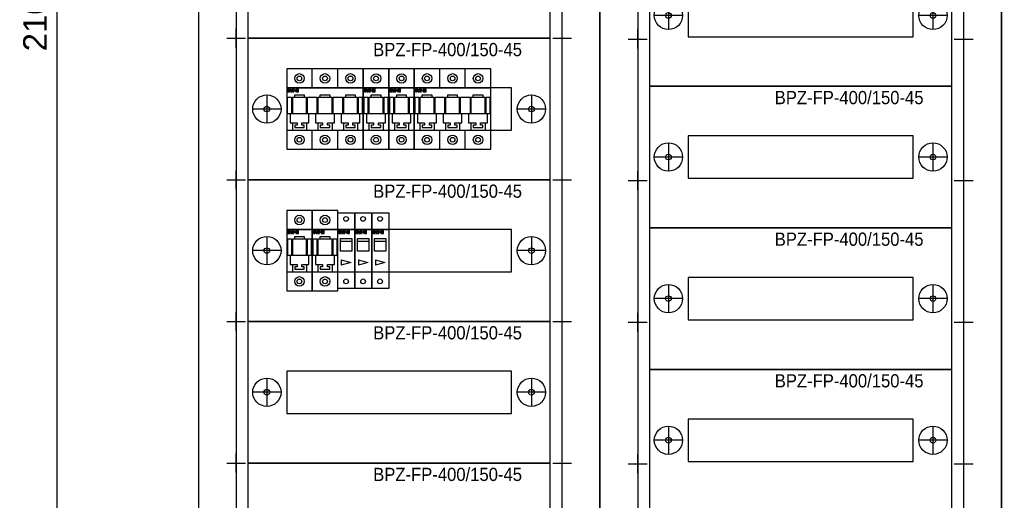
# Model space of a CAD drawing. Header units: millimetres. Extents: x 70863 to 97203, y -18528 to 3008.
# Tile 16 of 122: x 90711 to 91753, y -16895 to -16386. Entities that reach past the tile are written whole.
import ezdxf
from ezdxf.enums import TextEntityAlignment as Align

# ---------------------------------------------------------------- set-up
doc = ezdxf.new("R2010")
doc.units = ezdxf.units.MM
for name, color, linetype, lineweight in [('2DE_OBJ_EATON-Apparatus', 7, 'Continuous', 25), ('2DE_OBJ_EATON-Cabinet', 7, 'Continuous', 25), ('2DE_OBJ_EATON-Covers', 7, 'Continuous', 25), ('2DE_TXTMARK', 41, 'Continuous', 18), ('2DE_TXTNUM', 11, 'Continuous', 18)]:
    doc.layers.add(name, color=color, linetype=linetype, lineweight=lineweight)
doc.layers.add('CP_DETAL_GRID', color=7, linetype='Continuous')
doc.layers.add('EATON_LOGO', color=5, linetype='Continuous')
doc.styles.add('CP_ATTR', font='arial.ttf')
doc.styles.add('CP_ELATT', font='arial.ttf')
doc.styles.get("Standard").update_dxf_attribs({"font": 'arial.ttf'})
doc.dimstyles.new('ISO-25', dxfattribs={"dimtxt": 2.5, "dimasz": 2.5, "dimexe": 1.25, "dimexo": 0.625, "dimtad": 1, "dimtxsty": 'Standard', "dimcen": 2.5, "dimadec": 0, "dimazin": 0, "dimtfac": 1, "dimtmove": 0, "dimatfit": 3, "dimfxl": 1, "dimarcsym": 0})

# ---------------------------------------------------------------- blocks, each defined once
blk = doc.blocks.new('2de_etn_prod_cac0045_fjaczar')
for p, q in [((20, 90), (20, 60)), ((300, 90), (300, 60)), ((35, 75), (5, 75)), ((315, 75), (285, 75))]:
    blk.add_line(p, q)
for points in [[(0, 0), (320, 0), (320, 150), (0, 150)], [(41, 52.5), (279, 52.5), (279, 97.5), (41, 97.5)]]:
    blk.add_lwpolyline(points, close=True)
for centre, radius in [((20, 75), 15), ((300, 75), 15), ((20, 75), 3), ((300, 75), 3)]:
    blk.add_circle(centre, radius)
at = {"linetype": 'ByBlock', "style": 'CP_ATTR', "flags": 9}
for tag in ['MARK3', 'FUNCTION', 'GROUP', 'NUMBER', 'WEIGHT', 'LINK', 'OTHER1', 'IP', 'OTHER2', 'POWER_LOSSES_CAB', 'POWER', 'VOLTAGE', 'CURRENT', 'CHARACTER', 'PRODUCER', 'ORDER-NO', 'PRODUCT-TYPE', 'MARK2', 'ARTICLE', 'NAME']:
    blk.add_attdef(tag, text='', height=0.00005, dxfattribs=at).set_placement((0, 0), align=Align.MIDDLE_LEFT)
at = {"layer": '2DE_TXTMARK', "linetype": 'ByBlock', "style": 'CP_ATTR', "width": 0.8, "flags": 8}
blk.add_attdef('MARK1', text='', height=14, dxfattribs=at).set_placement((290, 145), align=Align.TOP_RIGHT)
blk = doc.blocks.new('*D8981')
at = {"layer": 'EATON_LOGO', "color": 0, "lineweight": -2, "transparency": 16777216}
for p, q in [((90899.2, -15330.6), (90748.6, -15330.6)), ((90749.9, -15355.6), (90749.9, -17405.6)), ((90899.2, -17430.6), (90748.6, -17430.6))]:
    blk.add_line(p, q, dxfattribs=at)
at = {"layer": 'EATON_LOGO', "color": 0, "transparency": 16777216}
for points in [[(90745.7, -15355.6), (90754.1, -15355.6), (90749.9, -15330.6)], [(90745.7, -17405.6), (90754.1, -17405.6), (90749.9, -17430.6)]]:
    blk.add_solid(points, dxfattribs=at)
at = {"layer": 'EATON_LOGO', "color": 0, "transparency": 16777216, "insert": (90727.1, -16380.6), "char_height": 25, "attachment_point": 5, "rotation": 90}
blk.add_mtext('2100', dxfattribs=at)
blk = doc.blocks.new('2d_eaton_logo')
for points in [[(1, -0.4), (2.1, -0.4), (2.1, -0.4), (2.3, 0.4), (1, 0.4), (1, 0.6), (2.4, 0.6), (2.7, 1.5), (0, 1.5), (0, -1.5), (1.8, -1.5), (2, -0.7), (2, -0.7), (1, -0.7), (1, -0.7), (1, -0.4)], [(3.4, 0), (3.9, 0), (3.9, 0), (3.6, 0.9), (3.4, 0)], [(6.4, -1.5), (6.4, -1.5), (6.4, -1.5), (6.3, -1.4), (6.3, -1.4), (6.2, -1.3), (6.2, -1.3), (6.2, -1.2), (6.1, -1.2), (6.1, -1.2), (6, -1.1), (6, -1), (5.9, -0.9), (5.9, -0.8), (5.9, -0.8), (5.8, -0.7), (5.8, -0.6), (5.8, -0.6), (5.8, -0.6), (5.8, -0.5), (5.8, -0.4), (5.8, -0.4), (5.8, -0.3), (5.8, -0.3), (5.8, -0.2), (5.8, -0.1), (5.8, 0), (5.8, 0.1), (5.8, 0.2), (5.8, 0.3), (5.8, 0.3), (5.8, 0.4), (5.9, 0.5), (5.9, 0.5), (5.9, 0.6), (5.9, 0.7), (6, 0.7), (6, 0.8), (6.1, 0.9), (6.1, 0.9), (6.1, 1), (6.2, 1), (6.2, 1.1), (6.3, 1.1), (6.3, 1.2), (6.4, 1.2), (6.4, 1.3), (6.5, 1.3), (6.6, 1.3), (6.6, 1.4), (6.7, 1.4), (6.8, 1.5), (6.9, 1.5), (6.9, 1.5), (4.1, 1.5), (4.1, 0.6), (5, 0.6), (5, -1.5)], [(8, -0.1, 1), (6.8, -0.1, 1)], [(9.8, -1.5), (11.3, -1.5), (11.3, 1.5), (10.3, 1.5), (10.3, -0.4), (10.3, -0.4), (9.8, 1.5), (8.3, 1.5), (8.3, -1.5), (9.2, -1.5), (9.2, 0.4), (9.2, 0.4)], [(2.9, -1.5), (4.3, -1.5), (4.1, -0.7), (3.1, -0.7)]]:
    blk.add_hatch(color=256).paths.add_polyline_path(points)
for p, q in [((0, 1.5), (0, -1.5)), ((2.7, 1.5), (0, 1.5)), ((2.7, 1.5), (0, 1.5)), ((1, 0.4), (1, 0.6)), ((1, 0.4), (1, 0.6)), ((1, 0.6), (2.4, 0.6)), ((1, 0.6), (2.4, 0.6)), ((2.3, 0.4), (1, 0.4)), ((2.3, 0.4), (1, 0.4)), ((2.1, -0.4), (2.3, 0.4)), ((2.1, -0.4), (2.3, 0.4)), ((2.4, 0.6), (2.7, 1.5)), ((2.4, 0.6), (2.7, 1.5)), ((3.4, 0), (3.6, 0.9)), ((3.6, 0.9), (3.4, 0)), ((3.6, 0.9), (3.9, 0)), ((3.9, 0), (3.6, 0.9)), ((4.1, 1.5), (4.1, 0.6)), ((4.1, 1.5), (4.1, 0.6)), ((6.9, 1.5), (4.1, 1.5)), ((6.9, 1.5), (4.1, 1.5)), ((4.1, 0.6), (5, 0.6)), ((4.1, 0.6), (5, 0.6)), ((5, 0.6), (5, -1.5)), ((5, 0.6), (5, -1.5)), ((5.8, 0.4), (5.9, 0.5)), ((5.8, 0.4), (5.9, 0.5)), ((5.8, 0.3), (5.8, 0.4)), ((5.8, 0.3), (5.8, 0.4)), ((5.8, 0.3), (5.8, 0.3)), ((5.8, 0.3), (5.8, 0.3)), ((5.8, 0.2), (5.8, 0.3)), ((5.8, 0.2), (5.8, 0.3)), ((5.8, 0.1), (5.8, 0.2)), ((5.8, 0.1), (5.8, 0.2)), ((5.8, 0), (5.8, 0.1)), ((5.8, 0), (5.8, 0.1)), ((5.8, -0.1), (5.8, 0)), ((5.8, -0.1), (5.8, 0)), ((5.9, 0.7), (6, 0.7)), ((5.9, 0.6), (5.9, 0.7)), ((5.9, 0.6), (5.9, 0.7)), ((5.9, 0.7), (6, 0.7)), ((5.9, 0.5), (5.9, 0.6)), ((5.9, 0.5), (5.9, 0.6)), ((5.9, 0.5), (5.9, 0.5)), ((5.9, 0.5), (5.9, 0.5)), ((6, 0.8), (6.1, 0.9)), ((6, 0.8), (6.1, 0.9)), ((6, 0.7), (6, 0.8)), ((6, 0.7), (6, 0.8)), ((6.1, 1), (6.2, 1)), ((6.1, 0.9), (6.1, 1)), ((6.1, 0.9), (6.1, 1)), ((6.1, 1), (6.2, 1)), ((6.1, 0.9), (6.1, 0.9)), ((6.1, 0.9), (6.1, 0.9)), ((6.2, 1.1), (6.3, 1.1)), ((6.2, 1), (6.2, 1.1)), ((6.2, 1), (6.2, 1.1)), ((6.2, 1.1), (6.3, 1.1)), ((6.3, 1.2), (6.4, 1.2)), ((6.3, 1.1), (6.3, 1.2)), ((6.3, 1.1), (6.3, 1.2)), ((6.3, 1.2), (6.4, 1.2)), ((6.4, 1.3), (6.5, 1.3)), ((6.4, 1.2), (6.4, 1.3)), ((6.4, 1.3), (6.5, 1.3)), ((6.4, 1.2), (6.4, 1.3)), ((6.5, 1.3), (6.6, 1.3)), ((6.5, 1.3), (6.6, 1.3)), ((6.6, 1.3), (6.6, 1.4)), ((6.6, 1.4), (6.7, 1.4)), ((6.6, 1.3), (6.6, 1.4)), ((6.6, 1.4), (6.7, 1.4)), ((6.7, 1.4), (6.8, 1.5)), ((6.7, 1.4), (6.8, 1.5)), ((6.8, 1.5), (6.9, 1.5)), ((6.8, 1.5), (6.9, 1.5)), ((6.9, 1.5), (6.9, 1.5)), ((6.9, 1.5), (6.9, 1.5)), ((8.3, 1.5), (8.3, -1.5)), ((9.8, 1.5), (8.3, 1.5)), ((8.3, 1.5), (8.3, -1.5)), ((9.8, 1.5), (8.3, 1.5)), ((9.2, -1.5), (9.2, 0.4)), ((9.2, 0.4), (9.8, -1.5)), ((9.2, 0.4), (9.8, -1.5)), ((9.2, 0.4), (9.2, 0.4)), ((9.2, 0.4), (9.2, 0.4)), ((9.2, -1.5), (9.2, 0.4)), ((10.3, -0.4), (9.8, 1.5)), ((10.3, -0.4), (9.8, 1.5)), ((10.3, 1.5), (10.3, -0.4)), ((11.3, 1.5), (10.3, 1.5)), ((10.3, 1.5), (10.3, -0.4)), ((11.3, 1.5), (10.3, 1.5)), ((11.3, -1.5), (11.3, 1.5)), ((11.3, -1.5), (11.3, 1.5)), ((0, -1.5), (1.8, -1.5)), ((0, -1.5), (1.8, -1.5)), ((1, -0.7), (1, -0.4)), ((1, -0.7), (1, -0.4)), ((1, -0.4), (2.1, -0.4)), ((1, -0.4), (2.1, -0.4)), ((2, -0.7), (1, -0.7)), ((2, -0.7), (1, -0.7)), ((1.8, -1.5), (2, -0.7)), ((1.8, -1.5), (2, -0.7)), ((3.1, -0.7), (2.9, -1.5)), ((3.1, -0.7), (2.9, -1.5)), ((2.9, -1.5), (4.3, -1.5)), ((2.9, -1.5), (4.3, -1.5)), ((4.1, -0.7), (3.1, -0.7)), ((4.1, -0.7), (3.1, -0.7)), ((3.4, 0), (3.9, 0)), ((3.9, 0), (3.4, 0)), ((4.3, -1.5), (4.1, -0.7)), ((4.3, -1.5), (4.1, -0.7)), ((5, -1.5), (6.4, -1.5)), ((5, -1.5), (6.4, -1.5)), ((5.8, -0.2), (5.8, -0.1)), ((5.8, -0.2), (5.8, -0.1)), ((5.8, -0.3), (5.8, -0.2)), ((5.8, -0.3), (5.8, -0.2)), ((5.8, -0.3), (5.8, -0.3)), ((5.8, -0.3), (5.8, -0.3)), ((5.8, -0.4), (5.8, -0.3)), ((5.8, -0.4), (5.8, -0.3)), ((5.8, -0.5), (5.8, -0.4)), ((5.8, -0.5), (5.8, -0.4)), ((5.8, -0.6), (5.8, -0.5)), ((5.8, -0.6), (5.8, -0.5)), ((5.8, -0.6), (5.8, -0.6)), ((5.8, -0.6), (5.8, -0.6)), ((5.8, -0.7), (5.8, -0.6)), ((5.8, -0.7), (5.8, -0.6)), ((5.9, -0.8), (5.8, -0.7)), ((5.9, -0.8), (5.8, -0.7)), ((5.9, -0.8), (5.9, -0.8)), ((5.9, -0.8), (5.9, -0.8)), ((5.9, -0.9), (5.9, -0.8)), ((5.9, -0.9), (5.9, -0.8)), ((6, -1), (5.9, -0.9)), ((6, -1), (5.9, -0.9)), ((6, -1.1), (6, -1)), ((6, -1.1), (6, -1)), ((6.1, -1.2), (6, -1.1)), ((6.1, -1.2), (6, -1.1)), ((6.2, -1.2), (6.1, -1.2)), ((6.1, -1.2), (6.1, -1.2)), ((6.1, -1.2), (6.1, -1.2)), ((6.2, -1.2), (6.1, -1.2)), ((6.2, -1.3), (6.2, -1.2)), ((6.2, -1.3), (6.2, -1.2)), ((6.2, -1.3), (6.2, -1.3)), ((6.3, -1.4), (6.2, -1.3)), ((6.3, -1.4), (6.2, -1.3)), ((6.2, -1.3), (6.2, -1.3)), ((6.3, -1.4), (6.3, -1.4)), ((6.4, -1.5), (6.3, -1.4)), ((6.4, -1.5), (6.3, -1.4)), ((6.3, -1.4), (6.3, -1.4)), ((6.4, -1.5), (6.4, -1.5)), ((6.4, -1.5), (6.4, -1.5)), ((6.4, -1.5), (6.4, -1.5)), ((6.4, -1.5), (6.4, -1.5)), ((8.3, -1.5), (9.2, -1.5)), ((8.3, -1.5), (9.2, -1.5)), ((9.8, -1.5), (11.3, -1.5)), ((9.8, -1.5), (11.3, -1.5)), ((10.3, -0.4), (10.3, -0.4)), ((10.3, -0.4), (10.3, -0.4))]:
    blk.add_line(p, q)
blk.add_circle((7.4, -0.1), 0.59)
blk = doc.blocks.new('2d_etn_logo')
blk.add_blockref('2d_eaton_logo', (0, 0))
blk = doc.blocks.new('2de_etn_prod_3_3699_5egf2u')
for p, q in [((81, 65), (0, 65)), ((0, 65), (0, -20)), ((27, 45), (27, 65)), ((54, 45), (54, 65)), ((81, -20), (81, 65)), ((0, 45), (81, 45)), ((1, 35), (5, 35)), ((1, 17.5), (1, 35)), ((5, 35), (5, 17.5)), ((6, 35), (21, 35)), ((6, 35), (6, 17.5)), ((8.5, 35), (8.5, 37.5)), ((8.5, 37.5), (18.5, 37.5)), ((18.5, 37.5), (18.5, 35)), ((21, 17.5), (21, 35)), ((22, 17.5), (22, 35)), ((22, 35), (32, 35)), ((32, 35), (32, 17.5)), ((33, 35), (48, 35)), ((33, 35), (33, 17.5)), ((35.5, 35), (35.5, 37.5)), ((35.5, 37.5), (45.5, 37.5)), ((45.5, 37.5), (45.5, 35)), ((48, 17.5), (48, 35)), ((49, 35), (59, 35)), ((49, 17.5), (49, 35)), ((59, 35), (59, 17.5)), ((60, 35), (75, 35)), ((60, 35), (60, 17.5)), ((62.5, 35), (62.5, 37.5)), ((62.5, 37.5), (72.5, 37.5)), ((72.5, 37.5), (72.5, 35)), ((75, 17.5), (75, 35)), ((76, 17.5), (76, 35)), ((76, 35), (80, 35)), ((80, 35), (80, 17.5)), ((80, 17.5), (1, 17.5)), ((3.5, 17.5), (3.5, 8)), ((23.5, 8), (23.5, 17.5)), ((30.5, 17.5), (30.5, 8)), ((50.5, 8), (50.5, 17.5)), ((57.5, 17.5), (57.5, 8)), ((77.5, 8), (77.5, 17.5)), ((0, 0), (81, 0)), ((3.5, 8), (11, 8)), ((6, 8), (6, 0)), ((8.5, 5.5), (8.5, 3)), ((11, 5.5), (8.5, 5.5)), ((8.5, 3), (18.5, 3)), ((11, 8), (11, 5.5)), ((16, 8), (23.5, 8)), ((16, 5.5), (16, 8)), ((18.5, 5.5), (16, 5.5)), ((18.5, 3), (18.5, 5.5)), ((21, 8), (21, 0)), ((27, -20), (27, 0)), ((30.5, 8), (38, 8)), ((33, 8), (33, 0)), ((35.5, 5.5), (35.5, 3)), ((38, 5.5), (35.5, 5.5)), ((35.5, 3), (45.5, 3)), ((38, 8), (38, 5.5)), ((43, 8), (50.5, 8)), ((43, 5.5), (43, 8)), ((45.5, 5.5), (43, 5.5)), ((45.5, 3), (45.5, 5.5)), ((48, 8), (48, 0)), ((54, -20), (54, 0)), ((57.5, 8), (65, 8)), ((60, 8), (60, 0)), ((62.5, 5.5), (62.5, 3)), ((65, 5.5), (62.5, 5.5)), ((62.5, 3), (72.5, 3)), ((65, 8), (65, 5.5)), ((70, 8), (77.5, 8)), ((70, 5.5), (70, 8)), ((72.5, 5.5), (70, 5.5)), ((72.5, 3), (72.5, 5.5)), ((75, 8), (75, 0)), ((0, -20), (81, -20))]:
    blk.add_line(p, q)
for centre, radius in [((13.5, 55), 5), ((13.5, 55), 2.5), ((40.5, 55), 5), ((40.5, 55), 2.5), ((67.5, 55), 5), ((67.5, 55), 2.5), ((13.5, -10), 5), ((13.5, -10), 2.5), ((40.5, -10), 5), ((40.5, -10), 2.5), ((67.5, -10), 5), ((67.5, -10), 2.5)]:
    blk.add_circle(centre, radius)
at = {"layer": 'EATON_LOGO'}
blk.add_blockref('2d_etn_logo', (1.2, 42.2), dxfattribs=at)
at = {"linetype": 'ByBlock', "style": 'CP_ATTR', "flags": 9}
for tag in ['MARK8', 'MARK7', 'MARK6', 'MARK5', 'MARK4', 'TEXT_03', 'TEXT_02', 'FUSE_LINK', 'MARK3', 'FUNCTION', 'GROUP', 'NUMBER', 'OTHER', 'LINK', 'TEXT_01', 'IP', 'NUMBER_OF_POLES', 'POWER_LOSSES', 'POWER', 'VOLTAGE', 'CURRENT', 'CHARACTER', 'PRODUCER', 'ORDER-NO', 'PRODUCT-TYPE', 'MARK2', 'ARTICLE', 'NAME']:
    blk.add_attdef(tag, text='', height=0.00005, dxfattribs=at).set_placement((0, 0), align=Align.MIDDLE_LEFT)
at = {"layer": '2DE_TXTMARK', "linetype": 'ByBlock', "style": 'CP_ATTR', "width": 0.8, "flags": 8}
blk.add_attdef('MARK1', text='', height=3.5, dxfattribs=at).set_placement((40.8, 75.7), align=Align.CENTER)
at = {"layer": '2DE_TXTNUM', "style": 'CP_ELATT', "width": 0.8}
blk.add_attdef('TAG', text='', height=3.5, dxfattribs=at).set_placement((40.8, 69), align=Align.CENTER)
blk = doc.blocks.new('etoghfdg213234')
for p, q in [((91040.9, -37455.6), (91013.9, -37455.6)), ((91013.9, -37455.6), (91013.9, -37540.6)), ((91040.9, -37540.6), (91040.9, -37455.6)), ((91013.9, -37475.6), (91040.9, -37475.6)), ((91022.4, -37485.6), (91022.4, -37483.1)), ((91022.4, -37483.1), (91032.4, -37483.1)), ((91032.4, -37483.1), (91032.4, -37485.6)), ((91014.9, -37485.6), (91018.9, -37485.6)), ((91014.9, -37503.1), (91014.9, -37485.6)), ((91018.9, -37485.6), (91018.9, -37503.1)), ((91019.9, -37485.6), (91034.9, -37485.6)), ((91019.9, -37485.6), (91019.9, -37503.1)), ((91034.9, -37503.1), (91034.9, -37485.6)), ((91035.9, -37503.1), (91035.9, -37485.6)), ((91035.9, -37485.6), (91039.9, -37485.6)), ((91039.9, -37485.6), (91039.9, -37503.1)), ((91039.9, -37503.1), (91014.9, -37503.1)), ((91017.4, -37503.1), (91017.4, -37512.6)), ((91037.4, -37512.6), (91037.4, -37503.1)), ((91017.4, -37512.6), (91024.9, -37512.6)), ((91019.9, -37512.6), (91019.9, -37520.6)), ((91022.4, -37515.1), (91022.4, -37517.6)), ((91024.9, -37515.1), (91022.4, -37515.1)), ((91024.9, -37512.6), (91024.9, -37515.1)), ((91029.9, -37512.6), (91037.4, -37512.6)), ((91029.9, -37515.1), (91029.9, -37512.6)), ((91032.4, -37515.1), (91029.9, -37515.1)), ((91032.4, -37517.6), (91032.4, -37515.1)), ((91034.9, -37512.6), (91034.9, -37520.6)), ((91013.9, -37520.6), (91040.9, -37520.6)), ((91022.4, -37517.6), (91032.4, -37517.6)), ((91013.9, -37540.6), (91040.9, -37540.6))]:
    blk.add_line(p, q)
for centre, radius in [((91027.4, -37465.6), 5), ((91027.4, -37465.6), 2.5), ((91027.4, -37530.6), 5), ((91027.4, -37530.6), 2.5)]:
    blk.add_circle(centre, radius)
at = {"layer": 'EATON_LOGO'}
blk.add_blockref('2d_etn_logo', (91015.1, -37478.3), dxfattribs=at)
at = {"linetype": 'ByBlock', "style": 'CP_ATTR', "flags": 9}
for tag in ['NAME', 'ARTICLE', 'MARK2', 'PRODUCT-TYPE', 'ORDER-NO', 'PRODUCER', 'CHARACTER', 'CURRENT', 'VOLTAGE', 'POWER', 'POWER_LOSSES', 'NUMBER_OF_POLES', 'IP', 'TEXT_01', 'LINK', 'OTHER', 'NUMBER', 'GROUP', 'FUNCTION', 'MARK3', 'FUSE_LINK', 'TEXT_02', 'TEXT_03', 'MARK4', 'MARK5', 'MARK6', 'MARK7', 'MARK8']:
    blk.add_attdef(tag, text='', height=0.00005, dxfattribs=at).set_placement((91013.9, -37520.6), align=Align.MIDDLE_LEFT)
blk = doc.blocks.new('2de_etn_prod_3_2214_zjk2yxx')
for p, q in [((0, -17.5), (0, 62.5)), ((0, 62.5), (18, 62.5)), ((18, 62.5), (18, -17.5)), ((0, 45), (18, 45)), ((3, 21.9), (3, 35.4)), ((3, 35.4), (15, 35.4)), ((3, 32.4), (15, 32.4)), ((15, 35.4), (15, 21.9)), ((15, 21.9), (3, 21.9)), ((3.8, 12.8), (3.8, 7.2)), ((3.8, 12.8), (13.8, 10)), ((0, 0), (18, 0)), ((13.8, 10), (3.8, 7.2)), ((18, -17.5), (0, -17.5))]:
    blk.add_line(p, q)
for centre in [(8.8, 56.2), (8.8, -10)]:
    blk.add_circle(centre, 2.5)
at = {"layer": 'EATON_LOGO'}
blk.add_blockref('2d_etn_logo', (1.2, 42.2), dxfattribs=at)
at = {"linetype": 'ByBlock', "style": 'CP_ATTR', "flags": 9}
for tag in ['MARK8', 'MARK7', 'MARK6', 'MARK5', 'MARK4', 'TEXT_03', 'TEXT_02', 'MARK3', 'FUNCTION', 'GROUP', 'NUMBER', 'OTHER', 'LINK', 'TEXT_01', 'IP', 'NUMBER_OF_POLES', 'POWER_LOSSES', 'POWER', 'VOLTAGE', 'CURRENT', 'CHARACTER', 'PRODUCER', 'ORDER-NO', 'PRODUCT-TYPE', 'MARK2', 'ARTICLE', 'NAME']:
    blk.add_attdef(tag, text='', height=0.00005, dxfattribs=at).set_placement((0, 0), align=Align.MIDDLE_LEFT)
at = {"layer": '2DE_TXTMARK', "linetype": 'ByBlock', "style": 'CP_ATTR', "width": 0.8, "flags": 8}
blk.add_attdef('MARK1', text='', height=3.5, dxfattribs=at).set_placement((9, 73.2), align=Align.CENTER)
at = {"layer": '2DE_TXTNUM', "style": 'CP_ELATT', "width": 0.8}
blk.add_attdef('TAG', text='', height=3.5, dxfattribs=at).set_placement((9, 66.5), align=Align.CENTER)

msp = doc.modelspace()

# ---------------------------------------------------------------- linework, layer by layer
at = {"layer": '2DE_OBJ_EATON-Cabinet'}
for points in [[(90899.84, -15330.581), (90899.84, -17330.581), (91324.84, -17330.581), (91324.84, -15330.581)], [(91324.84, -15331.421), (91324.84, -17331.421), (91749.84, -17331.421), (91749.84, -15331.421)], [(91749.84, -15331.421), (91749.84, -17331.421), (92349.84, -17331.421), (92349.84, -15331.421)], [(90939.84, -17305.581), (91284.84, -17305.581), (91284.84, -15355.581), (90939.84, -15355.581)], [(91364.84, -17306.421), (91709.84, -17306.421), (91709.84, -15356.421), (91364.84, -15356.421)]]:
    msp.add_lwpolyline(points, close=True, dxfattribs=at)
at = {"layer": 'CP_DETAL_GRID'}
for p, q in [((90939.84, -16415.581), (90939.84, -16395.581)), ((91284.84, -16415.581), (91284.84, -16395.581)), ((91364.84, -16416.421), (91364.84, -16396.421)), ((91709.84, -16416.421), (91709.84, -16396.421)), ((90929.84, -16405.581), (90949.84, -16405.581)), ((91274.84, -16405.581), (91294.84, -16405.581)), ((91354.84, -16406.421), (91374.84, -16406.421)), ((91699.84, -16406.421), (91719.84, -16406.421)), ((90939.84, -16565.581), (90939.84, -16545.581)), ((91284.84, -16565.581), (91284.84, -16545.581)), ((91364.84, -16566.421), (91364.84, -16546.421)), ((91709.84, -16566.421), (91709.84, -16546.421)), ((90929.84, -16555.581), (90949.84, -16555.581)), ((91274.84, -16555.581), (91294.84, -16555.581)), ((91354.84, -16556.421), (91374.84, -16556.421)), ((91699.84, -16556.421), (91719.84, -16556.421)), ((90939.84, -16715.581), (90939.84, -16695.581)), ((90939.84, -16715.581), (90939.84, -16695.581)), ((91284.84, -16715.581), (91284.84, -16695.581)), ((91284.84, -16715.581), (91284.84, -16695.581)), ((91364.84, -16716.421), (91364.84, -16696.421)), ((91709.84, -16716.421), (91709.84, -16696.421)), ((90929.84, -16705.581), (90949.84, -16705.581)), ((90929.84, -16705.581), (90949.84, -16705.581)), ((91274.84, -16705.581), (91294.84, -16705.581)), ((91274.84, -16705.581), (91294.84, -16705.581)), ((91354.84, -16706.421), (91374.84, -16706.421)), ((91699.84, -16706.421), (91719.84, -16706.421)), ((90939.84, -16865.581), (90939.84, -16845.581)), ((90939.84, -16865.581), (90939.84, -16845.581)), ((91284.84, -16865.581), (91284.84, -16845.581)), ((91284.84, -16865.581), (91284.84, -16845.581)), ((91364.84, -16866.421), (91364.84, -16846.421)), ((91709.84, -16866.421), (91709.84, -16846.421)), ((90929.84, -16855.581), (90949.84, -16855.581)), ((90929.84, -16855.581), (90949.84, -16855.581)), ((91274.84, -16855.581), (91294.84, -16855.581)), ((91274.84, -16855.581), (91294.84, -16855.581)), ((91354.84, -16856.421), (91374.84, -16856.421)), ((91699.84, -16856.421), (91719.84, -16856.421))]:
    msp.add_line(p, q, dxfattribs=at)

# ---------------------------------------------------------------- block references
at = {"layer": '2DE_OBJ_EATON-Apparatus'}
for name, p in [('2de_etn_prod_3_3699_5egf2u', (90993.34, -16503.081)), ('2de_etn_prod_3_3699_5egf2u', (91128.34, -16503.081)), ('2de_etn_prod_3_2214_zjk2yxx', (91047.34, -16653.081)), ('2de_etn_prod_3_2214_zjk2yxx', (91065.34, -16653.081)), ('2de_etn_prod_3_2214_zjk2yxx', (91083.34, -16653.081))]:
    msp.add_blockref(name, p, dxfattribs=at)
at = {"layer": '2DE_OBJ_EATON-Apparatus', "linetype": 'ByBlock'}
for p in [(60.455, 21017.478), (87.455, 21017.478), (-20.545, 20867.478), (6.455, 20867.478)]:
    msp.add_blockref('etoghfdg213234', p, dxfattribs=at)
at = {"layer": '2DE_OBJ_EATON-Covers'}
ref = msp.add_blockref('2de_etn_prod_cac0045_fjaczar', (90952.34, -16405.581), dxfattribs=at)
ref.add_attrib('MARK1', 'BPZ-FP-400/150-45', dxfattribs={"layer": '2DE_TXTMARK', "linetype": 'ByBlock', "height": 14, "style": 'CP_ATTR', "width": 0.9, "flags": 8}).set_placement((91242.34, -16260.581), align=Align.TOP_RIGHT)
ref = msp.add_blockref('2de_etn_prod_cac0045_fjaczar', (91377.34, -16456.421), dxfattribs=at)
ref.add_attrib('MARK1', 'BPZ-FP-400/150-45', dxfattribs={"layer": '2DE_TXTMARK', "linetype": 'ByBlock', "height": 14, "style": 'CP_ATTR', "width": 0.9, "flags": 8}).set_placement((91667.34, -16311.421), align=Align.TOP_RIGHT)
ref = msp.add_blockref('2de_etn_prod_cac0045_fjaczar', (90952.34, -16555.581), dxfattribs=at)
ref.add_attrib('MARK1', 'BPZ-FP-400/150-45', dxfattribs={"layer": '2DE_TXTMARK', "linetype": 'ByBlock', "height": 14, "style": 'CP_ATTR', "width": 0.9, "flags": 8}).set_placement((91242.34, -16410.581), align=Align.TOP_RIGHT)
ref = msp.add_blockref('2de_etn_prod_cac0045_fjaczar', (91377.34, -16606.421), dxfattribs=at)
ref.add_attrib('MARK1', 'BPZ-FP-400/150-45', dxfattribs={"layer": '2DE_TXTMARK', "linetype": 'ByBlock', "height": 14, "style": 'CP_ATTR', "width": 0.9, "flags": 8}).set_placement((91667.34, -16461.421), align=Align.TOP_RIGHT)
ref = msp.add_blockref('2de_etn_prod_cac0045_fjaczar', (90952.34, -16705.581), dxfattribs=at)
ref.add_attrib('MARK1', 'BPZ-FP-400/150-45', dxfattribs={"layer": '2DE_TXTMARK', "linetype": 'ByBlock', "height": 14, "style": 'CP_ATTR', "width": 0.9, "flags": 8}).set_placement((91242.34, -16560.581), align=Align.TOP_RIGHT)
ref = msp.add_blockref('2de_etn_prod_cac0045_fjaczar', (91377.34, -16756.421), dxfattribs=at)
ref.add_attrib('MARK1', 'BPZ-FP-400/150-45', dxfattribs={"layer": '2DE_TXTMARK', "linetype": 'ByBlock', "height": 14, "style": 'CP_ATTR', "width": 0.9, "flags": 8}).set_placement((91667.34, -16611.421), align=Align.TOP_RIGHT)
ref = msp.add_blockref('2de_etn_prod_cac0045_fjaczar', (90952.34, -16855.581), dxfattribs=at)
ref.add_attrib('MARK1', 'BPZ-FP-400/150-45', dxfattribs={"layer": '2DE_TXTMARK', "linetype": 'ByBlock', "height": 14, "style": 'CP_ATTR', "width": 0.9, "flags": 8}).set_placement((91242.34, -16710.581), align=Align.TOP_RIGHT)
ref = msp.add_blockref('2de_etn_prod_cac0045_fjaczar', (91377.34, -16906.421), dxfattribs=at)
ref.add_attrib('MARK1', 'BPZ-FP-400/150-45', dxfattribs={"layer": '2DE_TXTMARK', "linetype": 'ByBlock', "height": 14, "style": 'CP_ATTR', "width": 0.9, "flags": 8}).set_placement((91667.34, -16761.421), align=Align.TOP_RIGHT)
ref = msp.add_blockref('2de_etn_prod_cac0045_fjaczar', (90952.34, -17005.581), dxfattribs=at)
ref.add_attrib('MARK1', 'BPZ-FP-400/150-45', dxfattribs={"layer": '2DE_TXTMARK', "linetype": 'ByBlock', "height": 14, "style": 'CP_ATTR', "width": 0.9, "flags": 8}).set_placement((91242.34, -16860.581), align=Align.TOP_RIGHT)

# ---------------------------------------------------------------- dimensions: what is measured, and where the dimension line sits
at = {"layer": 'EATON_LOGO', "color": 4}
dim = msp.add_linear_dim(base=(90749.888, -17430.581), p1=(90899.84, -15330.581), p2=(90899.84, -17430.581), angle=90, dimstyle='ISO-25', override={"dimtxt": 25, "dimasz": 25, "dimgap": 10}, dxfattribs=at)
dim.commit()
dim.dimension.update_dxf_attribs({"geometry": '*D8981', "text_midpoint": (90727.123, -16380.581)})

doc.saveas('drawing.dxf')
